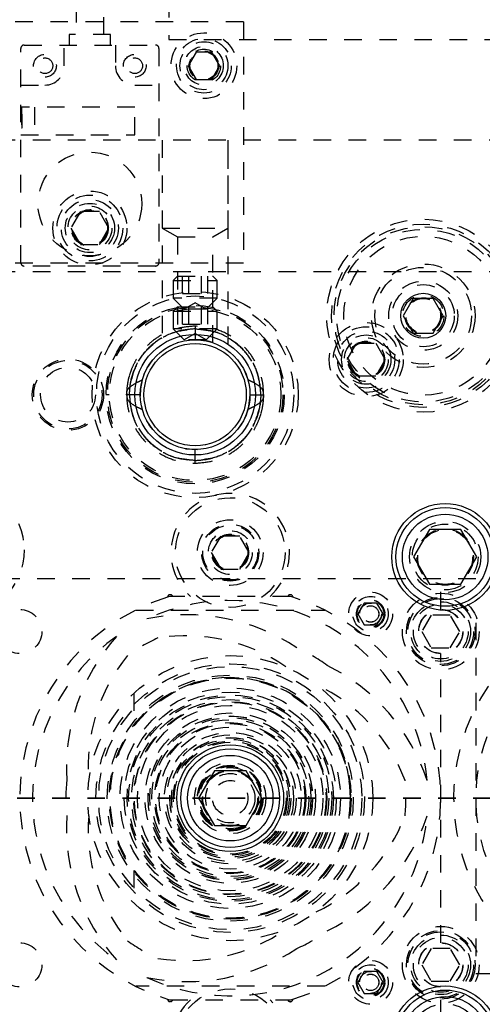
# Model space of a CAD drawing. Header units: inches. Extents: x 1772 to 2706, y -534 to -52.
# Tile 220 of 256: x 1877.28 to 1879.92, y -379.03 to -373.41. Entities that reach past the tile are written whole.
import ezdxf

# ---------------------------------------------------------------- set-up
doc = ezdxf.new("R2010")
doc.units = ezdxf.units.IN
doc.header["$LTSCALE"] = 0.5
doc.header["$MEASUREMENT"] = 0
doc.linetypes.add('HIDDEN', pattern=[0.225, 0.15, -0.075])
doc.linetypes.add('PHANTOM', pattern=[0.25, 0.125, -0.025, 0.025, -0.025, 0.025, -0.025])
doc.layers.add('SID-M-H', color=4, linetype='HIDDEN')
doc.layers.add('SID-M-S', color=105, linetype='Continuous')

msp = doc.modelspace()

# ---------------------------------------------------------------- linework, layer by layer
at = {"color": 7, "linetype": 'PHANTOM', "lineweight": 35}
msp.add_line((1931.36397, -377.85102), (1866.92985, -377.85102), dxfattribs=at)
at = {"layer": 'SID-M-H'}
for p, q in [((1877.59966, -372.72994), (1877.59966, -373.49886)), ((1877.75714, -373.49886), (1877.75714, -372.72994)), ((1878.12841, -372.90102), (1878.12841, -373.52602)), ((1878.55341, -373.42602), (1876.80341, -373.42602)), ((1878.55341, -373.42602), (1878.55341, -374.80102)), ((1877.79651, -373.49886), (1877.56029, -373.49886)), ((1877.56029, -373.49886), (1877.56029, -373.55791)), ((1877.79651, -373.55791), (1877.79651, -373.49886)), ((1877.30439, -373.55791), (1878.05242, -373.55791)), ((1877.53273, -373.67602), (1877.53273, -373.55791)), ((1877.82407, -373.55791), (1877.82407, -373.67602)), ((1878.12841, -373.52602), (1885.4186, -373.52602)), ((1877.2847, -374.79807), (1877.2847, -373.5776)), ((1878.0721, -373.5776), (1878.0721, -374.79807)), ((1878.2833, -373.5979), (1878.2382, -373.67602)), ((1878.37351, -373.5979), (1878.2833, -373.5979)), ((1878.41862, -373.67602), (1878.37351, -373.5979)), ((1878.2382, -373.67602), (1878.2833, -373.75415)), ((1878.37351, -373.75415), (1878.41862, -373.67602)), ((1877.2847, -373.78626), (1877.4225, -373.78626)), ((1877.93431, -373.78626), (1878.0721, -373.78626)), ((1878.2833, -373.75415), (1878.37351, -373.75415)), ((1877.93431, -373.91224), (1877.2847, -373.91224)), ((1877.28864, -373.91224), (1877.28864, -374.06972)), ((1877.29257, -373.95161), (1877.28864, -373.95161)), ((1877.29257, -374.03035), (1877.29257, -373.95161)), ((1877.36344, -373.91224), (1877.36344, -374.06972)), ((1877.93431, -374.06972), (1877.93431, -373.91224)), ((1877.2847, -374.06972), (1877.93431, -374.06972)), ((1877.28864, -374.03035), (1877.29257, -374.03035)), ((1884.45341, -374.10102), (1874.45341, -374.10102)), ((1878.09041, -374.10102), (1878.09041, -375.26324)), ((1878.09091, -374.10102), (1878.09091, -374.60102)), ((1878.46591, -374.60102), (1878.46591, -374.10102)), ((1878.46641, -375.26324), (1878.46641, -374.10102)), ((1877.62428, -374.50727), (1877.57015, -374.60102)), ((1877.73253, -374.50727), (1877.62428, -374.50727)), ((1877.78666, -374.60102), (1877.73253, -374.50727)), ((1877.57015, -374.60102), (1877.62428, -374.69477)), ((1877.73253, -374.69477), (1877.78666, -374.60102)), ((1878.09091, -374.60102), (1878.46591, -374.60102)), ((1878.09091, -374.60102), (1878.17791, -374.65125)), ((1878.37891, -374.65125), (1878.46591, -374.60102)), ((1878.17791, -374.65125), (1878.37891, -374.65125)), ((1878.17791, -374.65125), (1878.17791, -375.25483)), ((1878.37891, -375.25475), (1878.37891, -374.65125)), ((1877.62428, -374.69477), (1877.73253, -374.69477)), ((1878.55341, -374.80102), (1876.80341, -374.80102)), ((1889.25341, -374.85102), (1875.55341, -374.85102)), ((1878.05242, -374.81775), (1877.30439, -374.81775)), ((1878.17791, -374.87602), (1878.15341, -374.90052)), ((1878.15341, -374.90052), (1878.40341, -374.90052)), ((1878.15341, -374.90052), (1878.15341, -375.00102)), ((1878.17791, -374.87602), (1878.37891, -374.87602)), ((1878.20624, -374.97445), (1878.20624, -374.87602)), ((1878.24232, -374.97445), (1878.24232, -374.87602)), ((1878.31449, -374.97445), (1878.31449, -374.87602)), ((1878.35058, -374.97445), (1878.35058, -374.87602)), ((1878.40341, -374.90052), (1878.37891, -374.87602)), ((1878.40341, -375.00102), (1878.40341, -374.90052)), ((1878.40341, -375.00102), (1878.15341, -375.00102)), ((1878.15341, -375.00102), (1878.21591, -375.06352)), ((1878.20624, -374.97445), (1878.35058, -374.97445)), ((1878.34091, -375.06352), (1878.40341, -375.00102)), ((1878.17791, -375.05102), (1878.15341, -375.07552)), ((1878.15341, -375.07552), (1878.40341, -375.07552)), ((1878.15341, -375.07552), (1878.15341, -375.17602)), ((1878.17791, -375.05102), (1878.37891, -375.05102)), ((1878.20624, -375.14945), (1878.20624, -375.05102)), ((1878.27841, -375.02744), (1878.21591, -375.06352)), ((1878.34091, -375.06352), (1878.21591, -375.06352)), ((1878.24232, -375.14945), (1878.24232, -375.05102)), ((1878.34091, -375.06352), (1878.27841, -375.02744)), ((1878.31449, -375.14945), (1878.31449, -375.05102)), ((1878.35058, -375.14945), (1878.35058, -375.05102)), ((1878.40341, -375.07552), (1878.37891, -375.05102)), ((1878.40341, -375.17602), (1878.40341, -375.07552)), ((1878.40341, -375.17602), (1878.15341, -375.17602)), ((1878.15341, -375.17602), (1878.21591, -375.23852)), ((1878.20624, -375.14945), (1878.35058, -375.14945)), ((1878.27841, -375.16037), (1878.27841, -375.23837)), ((1878.34091, -375.23852), (1878.40341, -375.17602)), ((1878.27841, -375.20244), (1878.21591, -375.23852)), ((1878.34091, -375.23852), (1878.21591, -375.23852)), ((1878.34091, -375.23852), (1878.27841, -375.20244)), ((1879.14515, -375.35102), (1879.19928, -375.25727)), ((1879.19928, -375.25727), (1879.30753, -375.25727)), ((1879.30753, -375.25727), (1879.36166, -375.35102)), ((1878.02806, -375.36374), (1878.02806, -375.36374)), ((1879.19928, -375.44477), (1879.14515, -375.35102)), ((1879.36166, -375.35102), (1879.30753, -375.44477)), ((1877.97914, -375.45763), (1877.96674, -375.51713)), ((1879.30753, -375.44477), (1879.19928, -375.44477)), ((1877.96674, -375.51713), (1877.96502, -375.55937)), ((1877.78921, -375.55102), (1877.77021, -375.55102)), ((1877.96587, -375.55103), (1877.90345, -375.55103)), ((1878.58458, -375.61841), (1878.59191, -375.55102)), ((1878.59095, -375.55102), (1878.65337, -375.55101)), ((1878.59191, -375.55102), (1878.59141, -375.53343)), ((1878.78661, -375.55102), (1878.78661, -375.55102)), ((1878.84091, -375.55102), (1878.84091, -375.55102)), ((1878.57554, -375.651), (1878.58458, -375.61841)), ((1878.22401, -375.85977), (1878.22769, -375.86039)), ((1878.22769, -375.86039), (1878.29111, -375.86426)), ((1878.27841, -375.94167), (1878.27841, -375.86367)), ((1878.42428, -376.35727), (1878.37015, -376.45102)), ((1878.53253, -376.35727), (1878.42428, -376.35727)), ((1878.58666, -376.45102), (1878.53253, -376.35727)), ((1878.37015, -376.45102), (1878.42428, -376.54477)), ((1878.53253, -376.54477), (1878.58666, -376.45102)), ((1878.42428, -376.54477), (1878.53253, -376.54477)), ((1918.07841, -376.60102), (1874.87841, -376.60102)), ((1879.67841, -376.77502), (1879.67841, -376.60102)), ((1878.13422, -376.70144), (1878.12137, -376.70537)), ((1878.81973, -376.70102), (1878.13709, -376.70102)), ((1878.83545, -376.70537), (1878.8226, -376.70144)), ((1879.24232, -376.73852), (1879.20624, -376.80102)), ((1879.31449, -376.73852), (1879.24232, -376.73852)), ((1879.35058, -376.80102), (1879.31449, -376.73852)), ((1877.94013, -376.77852), (1879.01669, -376.77852)), ((1879.20624, -376.80102), (1879.24232, -376.86352)), ((1879.31449, -376.86352), (1879.35058, -376.80102)), ((1879.62428, -376.80727), (1879.57015, -376.90102)), ((1879.73253, -376.80727), (1879.62428, -376.80727)), ((1879.78666, -376.90102), (1879.73253, -376.80727)), ((1879.24232, -376.86352), (1879.31449, -376.86352)), ((1879.87841, -376.85102), (1879.87841, -378.85102)), ((1881.87841, -376.85102), (1879.87841, -376.85102)), ((1879.57015, -376.90102), (1879.62428, -376.99477)), ((1879.73253, -376.99477), (1879.78666, -376.90102)), ((1879.62428, -376.99477), (1879.73253, -376.99477)), ((1879.67841, -378.67502), (1879.67841, -377.02702)), ((1877.92841, -377.25298), (1877.92841, -377.43852)), ((1877.92841, -378.26352), (1877.92841, -378.44907)), ((1879.62428, -378.70727), (1879.57015, -378.80102)), ((1879.73253, -378.70727), (1879.62428, -378.70727)), ((1879.78666, -378.80102), (1879.73253, -378.70727)), ((1879.24232, -378.83852), (1879.20624, -378.90102)), ((1879.31449, -378.83852), (1879.24232, -378.83852)), ((1879.35058, -378.90102), (1879.31449, -378.83852)), ((1879.57015, -378.80102), (1879.62428, -378.89477)), ((1879.73253, -378.89477), (1879.78666, -378.80102)), ((1879.62428, -378.89477), (1879.73253, -378.89477)), ((1879.87841, -378.85102), (1881.87841, -378.85102)), ((1879.01669, -378.92352), (1877.94013, -378.92352)), ((1879.20624, -378.90102), (1879.24232, -378.96352)), ((1879.31449, -378.96352), (1879.35058, -378.90102)), ((1879.67841, -379.10102), (1879.67841, -378.92702)), ((1878.12137, -378.99668), (1878.13422, -379.0006)), ((1878.13709, -379.00102), (1878.81973, -379.00102)), ((1878.8226, -379.0006), (1878.83545, -378.99668)), ((1879.24232, -378.96352), (1879.31449, -378.96352))]:
    msp.add_line(p, q, dxfattribs=at)
for centre, radius in [((1878.32841, -373.67602), 0.1875), ((1878.32841, -373.67602), 0.156), ((1878.32841, -373.67602), 0.137), ((1878.32841, -373.67602), 0.1105), ((1877.4225, -373.67602), 0.06496), ((1877.93431, -373.67602), 0.06496), ((1878.32841, -373.67602), 0.095), ((1878.32841, -373.67602), 0.08397), ((1878.32841, -373.67602), 0.0837), ((1878.32841, -373.67602), 0.08318), ((1878.32841, -373.67602), 0.0795), ((1877.42251, -373.67602), 0.0445), ((1877.93431, -373.67602), 0.0445), ((1877.6784, -374.46342), 0.29528), ((1877.67841, -374.60102), 0.211), ((1877.67841, -374.60102), 0.1875), ((1877.67841, -374.60102), 0.1625), ((1877.67841, -374.60102), 0.1405), ((1877.67841, -374.60102), 0.125), ((1877.67841, -374.60102), 0.10497), ((1877.67841, -374.60102), 0.1047), ((1877.67841, -374.60102), 0.10418), ((1877.67841, -374.60102), 0.1005), ((1879.57841, -375.10102), 0.55), ((1879.57841, -375.10102), 0.5225), ((1879.57841, -375.10102), 0.5075), ((1879.57841, -375.10102), 0.49213), ((1879.57841, -375.10102), 0.45276), ((1879.57841, -375.10102), 0.29528), ((1879.57841, -375.10102), 0.27559), ((1879.57841, -375.10102), 0.19685), ((1878.27841, -375.55102), 0.5875), ((1879.57841, -375.10102), 0.17717), ((1878.27841, -375.55102), 0.5625), ((1879.57841, -375.10102), 0.11811), ((1879.57841, -375.10102), 0.10289), ((1879.57841, -375.10102), 0.10262), ((1879.57841, -375.10102), 0.1021), ((1879.57841, -375.10102), 0.09843), ((1878.27841, -375.55102), 0.5082), ((1878.27841, -375.55102), 0.5), ((1878.27841, -375.55102), 0.4892), ((1879.25341, -375.35102), 0.211), ((1879.25341, -375.35102), 0.1875), ((1879.25341, -375.35102), 0.1625), ((1879.25341, -375.35102), 0.1405), ((1879.25341, -375.35102), 0.125), ((1879.25341, -375.35102), 0.10497), ((1879.25341, -375.35102), 0.1047), ((1879.25341, -375.35102), 0.10418), ((1879.25341, -375.35102), 0.1005), ((1878.27841, -375.55102), 0.29167), ((1877.55341, -375.55102), 0.20312), ((1877.55341, -375.55102), 0.195), ((1877.55341, -375.55102), 0.15625), ((1876.92841, -376.43602), 0.375), ((1878.47841, -376.45102), 0.3125), ((1878.47841, -376.45102), 0.1875), ((1878.47841, -376.45102), 0.1625), ((1878.47841, -376.45102), 0.15625), ((1879.70341, -376.47602), 0.203), ((1879.70341, -376.47602), 0.1875), ((1879.70341, -376.47602), 0.16072), ((1879.70341, -376.47602), 0.16045), ((1879.70341, -376.47602), 0.15993), ((1878.47841, -376.45102), 0.125), ((1878.47841, -376.45102), 0.10497), ((1878.47841, -376.45102), 0.1047), ((1878.47841, -376.45102), 0.10418), ((1878.47841, -376.45102), 0.1005), ((1879.70341, -376.47602), 0.15625), ((1879.27841, -376.80102), 0.125), ((1879.27841, -376.80102), 0.1005), ((1879.67841, -376.90102), 0.21875), ((1879.67841, -376.90102), 0.1953), ((1879.27841, -376.80102), 0.08068), ((1879.27841, -376.80102), 0.08006), ((1879.27841, -376.80102), 0.07603), ((1879.27841, -376.80102), 0.0625), ((1879.27841, -376.80102), 0.047), ((1879.27841, -376.80102), 0.0465), ((1879.67841, -376.90102), 0.1875), ((1879.67841, -376.90102), 0.17), ((1879.67841, -376.90102), 0.15625), ((1877.27841, -376.90102), 0.126), ((1879.67841, -376.90102), 0.126), ((1879.67841, -376.90102), 0.125), ((1880.87841, -377.85102), 1), ((1878.47841, -377.85102), 0.8125), ((1878.47841, -377.85102), 0.76562), ((1878.47841, -377.85102), 0.75), ((1878.47841, -377.85102), 0.7015), ((1878.47841, -377.85102), 0.6895), ((1878.47841, -377.85102), 0.686), ((1878.47841, -377.85102), 0.684), ((1878.47841, -377.85102), 0.62874), ((1878.47841, -377.85102), 0.60443), ((1878.47841, -377.85102), 0.58822), ((1878.47841, -377.85102), 0.57921), ((1878.47841, -377.85102), 0.56191), ((1878.47841, -377.85102), 0.55), ((1878.47841, -377.85102), 0.54661), ((1878.47841, -377.85102), 0.52851), ((1878.47841, -377.85102), 0.48568), ((1878.47841, -377.85102), 0.46853), ((1878.47841, -377.85102), 0.46819), ((1878.47841, -377.85102), 0.45915), ((1878.47841, -377.85102), 0.44747), ((1878.47841, -377.85102), 0.43063), ((1878.47841, -377.85102), 0.425), ((1878.47841, -377.85102), 0.405), ((1878.47841, -377.85102), 0.375), ((1878.47841, -377.85102), 0.36151), ((1878.47841, -377.85102), 0.345), ((1878.47841, -377.85102), 0.34454), ((1878.47841, -377.85102), 0.33532), ((1878.47841, -377.85102), 0.325), ((1878.47841, -377.85102), 0.31862), ((1878.47841, -377.85102), 0.203), ((1878.47841, -377.85102), 0.1875), ((1878.47841, -377.85102), 0.18552), ((1878.47841, -377.85102), 0.18121), ((1878.47841, -377.85102), 0.1745), ((1878.47841, -377.85102), 0.16072), ((1878.47841, -377.85102), 0.16045), ((1878.47841, -377.85102), 0.15993), ((1878.47841, -377.85102), 0.15625), ((1878.47841, -377.85102), 0.14062), ((1878.47841, -377.85102), 0.1005), ((1879.67841, -378.80102), 0.21875), ((1879.67841, -378.80102), 0.1953), ((1879.67841, -378.80102), 0.1875), ((1877.27841, -378.80102), 0.126), ((1879.67841, -378.80102), 0.17), ((1879.67841, -378.80102), 0.15625), ((1879.67841, -378.80102), 0.126), ((1879.67841, -378.80102), 0.125), ((1879.27841, -378.90102), 0.125), ((1879.27841, -378.90102), 0.1005), ((1879.27841, -378.90102), 0.08068), ((1879.27841, -378.90102), 0.08006), ((1879.27841, -378.90102), 0.07603), ((1879.27841, -378.90102), 0.0625), ((1876.92841, -379.26602), 0.375), ((1879.27841, -378.90102), 0.047), ((1879.27841, -378.90102), 0.0465), ((1878.47841, -379.25102), 0.3125), ((1879.70341, -379.22602), 0.203)]:
    msp.add_circle(centre, radius, dxfattribs=at)
for centre, radius, start, end in [((1877.30439, -373.5776), 0.01969, 90, 180), ((1878.05242, -373.5776), 0.01969, 0, 90), ((1877.4225, -373.67602), 0.11024, 270, 0), ((1877.93431, -373.67602), 0.11024, 180, 270), ((1877.30439, -374.79807), 0.01969, 180, 270), ((1878.05242, -374.79807), 0.01969, 270, 0), ((1878.27841, -375.55102), 0.3135, 71.37, 90.58679), ((1878.47841, -376.45102), 0.3375, 312.20545, 227.79455), ((1878.47841, -377.85102), 1.2, 107.30943, 252.69057), ((1878.13635, -376.70602), 0.015, 19.47122, 177.50023), ((1878.13709, -376.71102), 0.01, 90, 106.66793), ((1878.82046, -376.70602), 0.015, 2.49977, 160.52878), ((1878.81973, -376.71102), 0.01, 73.33207, 90), ((1878.47841, -377.85102), 1.2, 287.30943, 72.69057), ((1878.47841, -377.85102), 1.12677, 5.09165, 114.90835), ((1878.23334, -377.93221), 1.12677, 56.35493, 101.75209), ((1878.47841, -377.85102), 1.12677, 125.09165, 234.90835), ((1878.67125, -377.67939), 1.12677, 138.24791, 183.64507), ((1878.22549, -377.92689), 1.00177, 55.35664, 99.12481), ((1880.87841, -377.85102), 1.12677, 125.09165, 234.90835), ((1878.47841, -377.85102), 1.00177, 114.27101, 125.72899), ((1878.67057, -377.66992), 1.00177, 140.87519, 184.64336), ((1878.47841, -377.85102), 0.937, 53.87352, 66.12648), ((1878.53063, -378.10385), 1.12677, 18.24791, 63.64507), ((1878.47841, -377.85102), 0.6875, 216.8699, 143.1301), ((1878.53916, -378.10799), 1.00177, 20.87519, 64.64336), ((1878.47841, -377.85102), 0.937, 173.87352, 186.12648), ((1878.47841, -377.85102), 1.00177, 354.27101, 5.72899), ((1878.67125, -378.02266), 1.12677, 176.35493, 221.75209), ((1878.67057, -378.03212), 1.00177, 175.35664, 219.12481), ((1878.47841, -377.85102), 1.12677, 245.09165, 354.90835), ((1878.53916, -377.59406), 1.00177, 295.35664, 339.12481), ((1878.53063, -377.5982), 1.12677, 296.35493, 341.75209), ((1878.22549, -377.77515), 1.00177, 260.87519, 304.64336), ((1878.47841, -377.85102), 0.937, 293.87352, 306.12648), ((1878.47841, -377.85102), 1.00177, 234.27101, 245.72899), ((1878.23334, -377.76983), 1.12677, 258.24791, 303.64507), ((1878.13635, -378.99602), 0.015, 182.49977, 340.52878), ((1878.13709, -378.99102), 0.01, 253.33207, 270), ((1878.47841, -379.25102), 0.3375, 132.20545, 47.79455), ((1878.82046, -378.99602), 0.015, 199.47122, 357.50023), ((1878.81973, -378.99102), 0.01, 270, 286.66793)]:
    msp.add_arc(centre, radius, start, end, dxfattribs=at)
for points, knots in [([(1878.27841, -375.16037), (1878.24479, -375.16294), (1878.18064, -375.16784), (1878.09477, -375.20282), (1878.02634, -375.2492), (1877.97513, -375.30194), (1877.93892, -375.35487), (1877.91523, -375.40429), (1877.90044, -375.44917), (1877.89156, -375.49391), (1877.88711, -375.52767), (1877.88832, -375.54765), (1877.88852, -375.5509)], [0, 0, 0, 0, 0.1642843, 0.3135734, 0.4477904, 0.5670794, 0.671348, 0.760539, 0.8346981, 0.9020185, 0.9840237, 1, 1, 1, 1]), ([(1877.90345, -375.55101), (1877.90654, -375.51439), (1877.91272, -375.44111), (1877.96207, -375.3405), (1878.04002, -375.25336), (1878.14884, -375.18899), (1878.23522, -375.18028), (1878.27841, -375.17593)], [0, 0, 0, 0, 0.1866588, 0.3734284, 0.5601675, 0.7800825, 1, 1, 1, 1]), ([(1878.27841, -375.17593), (1878.24177, -375.17913), (1878.16851, -375.18552), (1878.06767, -375.23442), (1877.98101, -375.31289), (1877.91633, -375.42141), (1877.90774, -375.50782), (1877.90345, -375.55103)], [0, 0, 0, 0, 0.1867859, 0.3735113, 0.5602438, 0.7800974, 1, 1, 1, 1]), ([(1877.90593, -375.50737), (1877.91256, -375.47403), (1877.92584, -375.40731), (1877.97874, -375.31838), (1878.05585, -375.2425), (1878.15845, -375.18711), (1878.23842, -375.17966), (1878.27841, -375.17593)], [0, 0, 0, 0, 0.1866411, 0.3734192, 0.5601372, 0.7800682, 1, 1, 1, 1]), ([(1878.27841, -375.17593), (1878.24449, -375.17868), (1878.17667, -375.18417), (1878.08209, -375.22617), (1877.99809, -375.29428), (1877.93088, -375.3895), (1877.91431, -375.46808), (1877.90602, -375.50737)], [0, 0, 0, 0, 0.1867762, 0.3735154, 0.5602057, 0.7801315, 1, 1, 1, 1]), ([(1878.66828, -375.55076), (1878.66789, -375.53416), (1878.66695, -375.49434), (1878.65188, -375.42936), (1878.62048, -375.35618), (1878.56793, -375.28343), (1878.49246, -375.21897), (1878.39332, -375.17065), (1878.31779, -375.1639), (1878.27841, -375.16037)], [0, 0, 0, 0, 0.0812569, 0.1949579, 0.3243989, 0.4696984, 0.6307018, 0.8074564, 1, 1, 1, 1]), ([(1878.27841, -375.17593), (1878.31232, -375.17868), (1878.38015, -375.18417), (1878.47472, -375.22617), (1878.55873, -375.29428), (1878.62593, -375.3895), (1878.64251, -375.46808), (1878.65079, -375.50737)], [0, 0, 0, 0, 0.1867762, 0.3735154, 0.5602057, 0.7801315, 1, 1, 1, 1]), ([(1878.27841, -375.17593), (1878.31504, -375.17913), (1878.3883, -375.18552), (1878.48914, -375.23442), (1878.57581, -375.31289), (1878.64049, -375.42141), (1878.64907, -375.50782), (1878.65337, -375.55103)], [0, 0, 0, 0, 0.1867859, 0.3735113, 0.5602438, 0.7800974, 1, 1, 1, 1]), ([(1878.65337, -375.55101), (1878.65028, -375.51439), (1878.6441, -375.44111), (1878.59475, -375.3405), (1878.51679, -375.25336), (1878.40798, -375.18899), (1878.3216, -375.18028), (1878.27841, -375.17593)], [0, 0, 0, 0, 0.1866588, 0.3734284, 0.5601675, 0.7800825, 1, 1, 1, 1]), ([(1878.65089, -375.50737), (1878.64425, -375.47403), (1878.63097, -375.40731), (1878.57808, -375.31838), (1878.50096, -375.2425), (1878.39836, -375.18711), (1878.31839, -375.17966), (1878.27841, -375.17593)], [0, 0, 0, 0, 0.1866411, 0.3734192, 0.5601372, 0.7800682, 1, 1, 1, 1]), ([(1877.90335, -375.4434), (1877.90251, -375.44586), (1877.89724, -375.46132), (1877.89177, -375.49402), (1877.88705, -375.52766), (1877.88831, -375.54764), (1877.88851, -375.5509)], [0, 0, 0, 0, 0.0713569, 0.449441, 0.910068, 1, 1, 1, 1]), ([(1877.90587, -375.50736), (1877.91854, -375.49861), (1877.94117, -375.48297), (1877.96627, -375.47175), (1877.97731, -375.46681)], [0, 0, 0, 0, 0.559993, 1, 1, 1, 1]), ([(1878.65095, -375.50736), (1878.63828, -375.49861), (1878.61565, -375.48297), (1878.59055, -375.47175), (1878.5795, -375.46681)], [0, 0, 0, 0, 0.559993, 1, 1, 1, 1]), ([(1877.88776, -375.55102), (1877.8885, -375.54167), (1877.88983, -375.52501), (1877.90098, -375.51275), (1877.90587, -375.50736)], [0, 0, 0, 0, 0.5612126, 1, 1, 1, 1]), ([(1878.66906, -375.55102), (1878.66831, -375.54167), (1878.66698, -375.52501), (1878.65584, -375.51275), (1878.65095, -375.50736)], [0, 0, 0, 0, 0.5612126, 1, 1, 1, 1]), ([(1877.88776, -375.55102), (1877.8885, -375.56037), (1877.88983, -375.57703), (1877.90098, -375.5893), (1877.90587, -375.59468)], [0, 0, 0, 0, 0.5612126, 1, 1, 1, 1]), ([(1877.90345, -375.55101), (1877.90097, -375.55101), (1877.89602, -375.55101), (1877.88971, -375.55101), (1877.88858, -375.55101), (1877.88789, -375.55101)], [0, 0, 0, 0, 0.2808789, 0.5625042, 1, 1, 1, 1]), ([(1877.88853, -375.55129), (1877.88893, -375.56788), (1877.88987, -375.60771), (1877.90493, -375.67269), (1877.93633, -375.74586), (1877.98888, -375.81862), (1878.06435, -375.88307), (1878.1635, -375.93139), (1878.23903, -375.93815), (1878.27841, -375.94167)], [0, 0, 0, 0, 0.0812569, 0.1949579, 0.3243989, 0.4696984, 0.6307018, 0.8074564, 1, 1, 1, 1]), ([(1878.27841, -375.92611), (1878.24177, -375.92292), (1878.16851, -375.91652), (1878.06767, -375.86763), (1877.98101, -375.78915), (1877.91633, -375.68063), (1877.90774, -375.59422), (1877.90345, -375.55101)], [0, 0, 0, 0, 0.1867859, 0.3735113, 0.5602438, 0.7800974, 1, 1, 1, 1]), ([(1877.90345, -375.55103), (1877.90654, -375.58766), (1877.91272, -375.66093), (1877.96207, -375.76154), (1878.04002, -375.84868), (1878.14884, -375.91306), (1878.23522, -375.92176), (1878.27841, -375.92611)], [0, 0, 0, 0, 0.1866588, 0.3734284, 0.5601675, 0.7800825, 1, 1, 1, 1]), ([(1878.27841, -375.92611), (1878.31504, -375.92292), (1878.3883, -375.91652), (1878.48914, -375.86763), (1878.57581, -375.78915), (1878.64049, -375.68063), (1878.64907, -375.59422), (1878.65337, -375.55101)], [0, 0, 0, 0, 0.1867859, 0.3735113, 0.5602438, 0.7800974, 1, 1, 1, 1]), ([(1878.65337, -375.55103), (1878.65028, -375.58766), (1878.6441, -375.66093), (1878.59475, -375.76154), (1878.51679, -375.84868), (1878.40798, -375.91306), (1878.3216, -375.92176), (1878.27841, -375.92611)], [0, 0, 0, 0, 0.1866588, 0.3734284, 0.5601675, 0.7800825, 1, 1, 1, 1]), ([(1878.27841, -375.94167), (1878.31202, -375.9391), (1878.37618, -375.9342), (1878.46204, -375.89922), (1878.53048, -375.85285), (1878.58168, -375.8001), (1878.61789, -375.74717), (1878.64158, -375.69775), (1878.65637, -375.65288), (1878.66525, -375.60813), (1878.6697, -375.57438), (1878.66849, -375.5544), (1878.6683, -375.55114)], [0, 0, 0, 0, 0.1642843, 0.3135734, 0.4477904, 0.5670794, 0.671348, 0.760539, 0.8346981, 0.9020185, 0.9840237, 1, 1, 1, 1]), ([(1878.66906, -375.55102), (1878.66831, -375.56037), (1878.66698, -375.57703), (1878.65584, -375.5893), (1878.65095, -375.59468)], [0, 0, 0, 0, 0.5612126, 1, 1, 1, 1]), ([(1878.65337, -375.55103), (1878.65584, -375.55103), (1878.6608, -375.55103), (1878.6671, -375.55103), (1878.66823, -375.55103), (1878.66892, -375.55103)], [0, 0, 0, 0, 0.2808789, 0.5625042, 1, 1, 1, 1]), ([(1878.65347, -375.65864), (1878.6543, -375.65619), (1878.65957, -375.64072), (1878.66504, -375.60802), (1878.66977, -375.57438), (1878.66851, -375.5544), (1878.6683, -375.55114)], [0, 0, 0, 0, 0.0713569, 0.449441, 0.910068, 1, 1, 1, 1]), ([(1877.90587, -375.59468), (1877.91854, -375.60344), (1877.94117, -375.61908), (1877.96627, -375.63029), (1877.97731, -375.63523)], [0, 0, 0, 0, 0.559993, 1, 1, 1, 1]), ([(1877.90593, -375.59467), (1877.91256, -375.62802), (1877.92584, -375.69473), (1877.97874, -375.78366), (1878.05585, -375.85955), (1878.15845, -375.91493), (1878.23842, -375.92239), (1878.27841, -375.92611)], [0, 0, 0, 0, 0.1866411, 0.3734192, 0.5601372, 0.7800682, 1, 1, 1, 1]), ([(1878.27841, -375.92611), (1878.24449, -375.92337), (1878.17667, -375.91788), (1878.08209, -375.87587), (1877.99809, -375.80776), (1877.93088, -375.71255), (1877.91431, -375.63396), (1877.90602, -375.59467)], [0, 0, 0, 0, 0.1867762, 0.3735154, 0.5602057, 0.7801315, 1, 1, 1, 1]), ([(1878.65089, -375.59467), (1878.64425, -375.62802), (1878.63097, -375.69473), (1878.57808, -375.78366), (1878.50096, -375.85955), (1878.39836, -375.91493), (1878.31839, -375.92239), (1878.27841, -375.92611)], [0, 0, 0, 0, 0.1866411, 0.3734192, 0.5601372, 0.7800682, 1, 1, 1, 1]), ([(1878.27841, -375.92611), (1878.31232, -375.92337), (1878.38015, -375.91788), (1878.47472, -375.87587), (1878.55873, -375.80776), (1878.62593, -375.71255), (1878.64251, -375.63396), (1878.65079, -375.59467)], [0, 0, 0, 0, 0.1867762, 0.3735154, 0.5602057, 0.7801315, 1, 1, 1, 1]), ([(1878.65095, -375.59468), (1878.63828, -375.60344), (1878.61565, -375.61908), (1878.59055, -375.63029), (1878.5795, -375.63523)], [0, 0, 0, 0, 0.559993, 1, 1, 1, 1])]:
    msp.add_open_spline(points, degree=3, knots=knots, dxfattribs=at)
at = {"layer": 'SID-M-S'}
for p, q in [((1879.52158, -375.0026), (1879.46476, -375.10102)), ((1879.63523, -375.0026), (1879.52158, -375.0026)), ((1879.69206, -375.10102), (1879.63523, -375.0026)), ((1879.46476, -375.10102), (1879.52158, -375.19945)), ((1879.63523, -375.19945), (1879.69206, -375.10102)), ((1879.52158, -375.19945), (1879.63523, -375.19945)), ((1879.61334, -376.32002), (1879.52327, -376.47602)), ((1879.79347, -376.32002), (1879.61334, -376.32002)), ((1879.88354, -376.47602), (1879.79347, -376.32002)), ((1879.52327, -376.47602), (1879.61334, -376.63202)), ((1879.79347, -376.63202), (1879.88354, -376.47602)), ((1879.61334, -376.63202), (1879.79347, -376.63202)), ((1878.38834, -377.69502), (1878.29827, -377.85102)), ((1878.56847, -377.69502), (1878.38834, -377.69502)), ((1878.65854, -377.85102), (1878.56847, -377.69502)), ((1878.29827, -377.85102), (1878.38834, -378.00702)), ((1878.56847, -378.00702), (1878.65854, -377.85102)), ((1878.38834, -378.00702), (1878.56847, -378.00702))]:
    msp.add_line(p, q, dxfattribs=at)
for centre, radius in [((1879.57841, -375.10102), 0.12795), ((1878.27841, -375.55102), 0.34375), ((1878.27841, -375.55102), 0.31265), ((1878.27841, -375.55102), 0.3125), ((1878.27841, -375.55102), 0.29167), ((1879.70341, -376.47602), 0.3045), ((1879.70341, -376.47602), 0.28125), ((1879.70341, -376.47602), 0.24375), ((1878.47841, -377.85102), 0.3045), ((1878.47841, -377.85102), 0.28125), ((1878.47841, -377.85102), 0.24375), ((1879.70341, -379.22602), 0.3045), ((1879.70341, -379.22602), 0.28125), ((1879.70341, -379.22602), 0.24375)]:
    msp.add_circle(centre, radius, dxfattribs=at)

doc.saveas('drawing.dxf')
